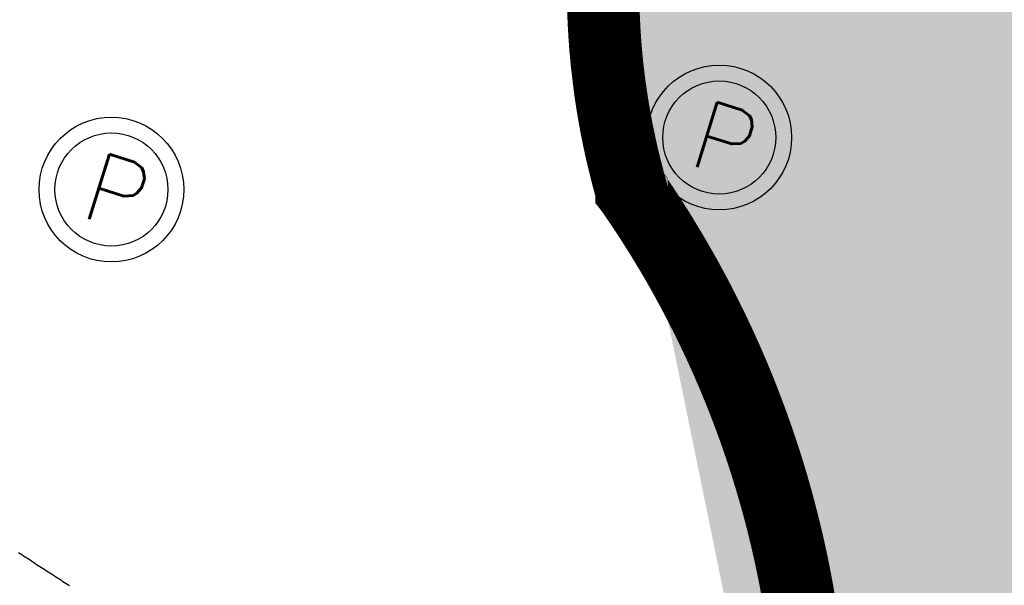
# Model space of a CAD drawing. Header units: feet. Extents: x 1609737 to 1611449, y 574802 to 575794.
# Tile 61 of 256: x 1610385.65 to 1610399.26, y 575034.77 to 575042.58. Entities that reach past the tile are written whole.
import ezdxf
from ezdxf.enums import TextEntityAlignment as Align

# ---------------------------------------------------------------- set-up
doc = ezdxf.new("R2010")
doc.units = ezdxf.units.FT
doc.header["$MEASUREMENT"] = 0
for name, color, linetype in [('C-GROUTED-BLDR-HTCH-SINGLE', 79, 'Continuous'), ('C-SHRUB-WELL', 4, 'Continuous'), ('C-THICKENED EDGE', 3, 'Continuous'), ('C-VOID FILLED RIPRAP', 23, 'Continuous')]:
    doc.layers.add(name, color=color, linetype=linetype)
doc.styles.add('SHR', font='SIMPLEX', dxfattribs={"height": 0.75})

# ---------------------------------------------------------------- blocks, each defined once
blk = doc.blocks.new('_SHRUBWELL')
at = {"layer": 'C-SHRUB-WELL', "linetype": 'ByBlock', "lineweight": -2}
for radius in [0.08, 0.0625]:
    blk.add_circle((0, 0), radius, dxfattribs=at)
at = {"layer": 'C-SHRUB-WELL', "linetype": 'ByBlock', "lineweight": -2, "style": 'SHR'}
blk.add_text('P', height=0.075, rotation=342.79, dxfattribs=at).set_placement((-0.0045, -0.0389), align=Align.CENTER)

msp = doc.modelspace()

# ---------------------------------------------------------------- hatches: boundary and pattern name
at = {"layer": 'C-GROUTED-BLDR-HTCH-SINGLE'}
h = msp.add_hatch(color=256, dxfattribs=at)
h.dxf.hatch_style = 1
edge = h.paths.add_edge_path()
edge.add_arc((1610346.799, 574967.663), 126.865, 71.28506, 88.50539, ccw=False)
edge.add_arc((1610346.827, 574966.86), 127.617, 65.85691, 71.41298, ccw=False)
edge.add_arc((1610404.742, 575080.043), 6.587, 150.2328, 192.3782)
edge.add_arc((1610384.063, 575073.568), 15.119, -18.6049, 19.5664, ccw=False)
edge.add_arc((1610416.514, 575060.923), 19.738, 156.6557, 184.9381)
edge.add_arc((1610380.29, 575056.02), 16.866, -23.4319, 10.9515, ccw=False)
edge.add_arc((1610404.15, 575043.2), 10.376, 143.9079, 198.3482)
edge.add_arc((1610383.351, 575032.355), 13.318, -11.5621, 34.6878, ccw=False)
edge.add_arc((1610414.663, 575075.983), 49.77, 248.4705, 307.5617)
edge.add_arc((1610475.454, 574997.392), 49.589, 68.4667, 127.8839, ccw=False)
edge.add_arc((1610541.153, 575168.451), 133.655, 249.18355, 262.0772)
edge.add_arc((1610538.62, 575053.36), 23.482, 169.6987, 227.4135, ccw=False)
edge.add_arc((1610504.767, 575062.537), 11.846, 335.1553, 392.3913)
edge.add_arc((1610525.66, 575075.034), 12.507, 155.5737, 209.4597, ccw=False)
edge.add_arc((1610505.764, 575085.634), 10.093, 327.4616, 366.1857)
edge.add_arc((1610550.371, 575153.682), 75.359, 242.69159, 274.29604)
edge.add_arc((1610562.194, 575081.493), 6.85, 198.0715, 205.5867, ccw=False)
edge.add_arc((1610561.882, 575081.391), 6.522, 145.8834, 198.0715, ccw=False)
edge.add_arc((1610554.685, 575086.267), 2.172, 325.8834, 440.5425)
edge.add_arc((1610556.009, 575094.221), 5.891, 222.783, 260.5425, ccw=False)
edge.add_arc((1610554.185, 575092.532), 3.405, 183.502, 222.783, ccw=False)
edge.add_arc((1610550.371, 575153.682), 61.359, 238.08154, 270.38774, ccw=False)
edge.add_arc((1610468.69, 574991.026), 121.042, 65.99633, 89.0576)
edge.add_line((1610470.681, 575112.052), (1610470.678, 575112.033))
edge.add_line((1610470.678, 575112.033), (1610468.828, 575112.068))
edge.add_arc((1610459.135, 575115.835), 10.399, 322.5816, 338.7618, ccw=False)
edge.add_arc((1610460.133, 575114.62), 8.876, 320.9584, 324.9012, ccw=False)
edge.add_arc((1610460.844, 575114.042), 7.959, 302.2811, 320.9584, ccw=False)
edge.add_arc((1610451.738, 575127.449), 24.163, 284.02, 303.5586, ccw=False)
edge.add_line((1610457.592, 575104.006), (1610457.595, 575103.92))
edge.add_line((1610457.595, 575103.92), (1610460.481, 575102.128))
edge.add_line((1610460.481, 575102.128), (1610461.388, 575099.146))
edge.add_line((1610461.388, 575099.146), (1610461.933, 575097.855))
edge.add_line((1610461.933, 575097.855), (1610458.963, 575097.625))
edge.add_arc((1610444.286, 575111.605), 20.269, 252.9107, 316.3928, ccw=False)
edge.add_arc((1610435.27, 575078.127), 14.432, 77.7576, 164.2463)
edge.add_line((1610421.38, 575082.045), (1610416.758, 575089.705))
edge.add_line((1610416.758, 575089.705), (1610416.405, 575088.573))
edge.add_line((1610416.405, 575088.573), (1610415.44, 575086.951))
edge.add_line((1610415.44, 575086.951), (1610414.124, 575085.598))
edge.add_line((1610414.124, 575085.598), (1610412.543, 575084.595))
edge.add_line((1610412.543, 575084.595), (1610410.774, 575083.983))
edge.add_line((1610410.774, 575083.983), (1610408.911, 575083.796))
edge.add_line((1610408.911, 575083.796), (1610407.586, 575083.927))
edge.add_line((1610407.586, 575083.927), (1610401.746, 575086.671))
edge.add_arc((1610345.586, 574961.091), 137.565, 65.90578, 85.80491)
edge.add_arc((1610353.002, 575098.638), 2.67, 275.9516, 352.479, ccw=False)
edge.add_arc((1610357.443, 575072.461), 23.887, 100.0404, 104.5996)
edge.add_arc((1610352.063, 575093.467), 2.204, 106.8897, 152.5094)

# ---------------------------------------------------------------- linework, layer by layer
msp.add_lwpolyline([(1610350.108, 575094.485, -0.07528), (1610387.505, 575087.82, -0.024248), (1610399.025, 575083.313, 0.185996), (1610398.309, 575078.631, -0.168111), (1610398.392, 575068.745, 0.124035), (1610396.849, 575059.224, -0.151162), (1610395.766, 575049.313, 0.242111), (1610394.302, 575039.934, -0.204588), (1610396.398, 575029.686, 0.263703), (1610445.003, 575036.531, -0.265226), (1610493.655, 575043.52, 0.056319), (1610522.73, 575036.071, -0.25729)], format="xyb", dxfattribs=at)
at = {"layer": 'C-THICKENED EDGE', "const_width": 1, "flags": 128}
msp.add_lwpolyline([(1610393.713, 575043.084), (1610393.713, 575043.075), (1610393.713, 575043.066), (1610393.713, 575043.057), (1610393.713, 575043.049), (1610393.713, 575043.04), (1610393.713, 575043.031), (1610393.713, 575043.022), (1610393.713, 575043.013), (1610393.713, 575043.005), (1610393.713, 575042.996), (1610393.713, 575042.987), (1610393.713, 575042.978), (1610393.713, 575042.97), (1610393.713, 575042.961), (1610393.713, 575042.952), (1610393.713, 575042.943), (1610393.713, 575042.934), (1610393.713, 575042.926), (1610393.714, 575042.917), (1610393.714, 575042.908), (1610393.714, 575042.899), (1610393.714, 575042.891), (1610393.714, 575042.882), (1610393.714, 575042.873), (1610393.714, 575042.864), (1610393.714, 575042.856), (1610393.715, 575042.847), (1610393.715, 575042.838), (1610393.715, 575042.829), (1610393.715, 575042.821), (1610393.715, 575042.812), (1610393.715, 575042.803), (1610393.716, 575042.794), (1610393.716, 575042.786), (1610393.716, 575042.777), (1610393.716, 575042.768), (1610393.716, 575042.759), (1610393.717, 575042.751), (1610393.717, 575042.742), (1610393.717, 575042.733), (1610393.717, 575042.724), (1610393.718, 575042.716), (1610393.718, 575042.707), (1610393.718, 575042.698), (1610393.719, 575042.689), (1610393.719, 575042.681), (1610393.719, 575042.672), (1610393.719, 575042.663), (1610393.72, 575042.654), (1610393.72, 575042.646), (1610393.72, 575042.637), (1610393.721, 575042.628), (1610393.721, 575042.619), (1610393.722, 575042.611), (1610393.722, 575042.602), (1610393.722, 575042.593), (1610393.723, 575042.584), (1610393.723, 575042.576), (1610393.723, 575042.567), (1610393.724, 575042.558), (1610393.724, 575042.549), (1610393.725, 575042.541), (1610393.725, 575042.532), (1610393.725, 575042.523), (1610393.726, 575042.515), (1610393.726, 575042.506), (1610393.727, 575042.497), (1610393.727, 575042.488), (1610393.728, 575042.48), (1610393.728, 575042.471), (1610393.729, 575042.462), (1610393.729, 575042.454), (1610393.73, 575042.445), (1610393.73, 575042.436), (1610393.731, 575042.427), (1610393.731, 575042.419), (1610393.732, 575042.41), (1610393.732, 575042.401), (1610393.733, 575042.393), (1610393.733, 575042.384), (1610393.734, 575042.375), (1610393.734, 575042.366), (1610393.735, 575042.358), (1610393.736, 575042.349), (1610393.736, 575042.34), (1610393.737, 575042.332), (1610393.737, 575042.323), (1610393.738, 575042.314), (1610393.739, 575042.306), (1610393.739, 575042.297), (1610393.74, 575042.288), (1610393.74, 575042.28), (1610393.741, 575042.271), (1610393.742, 575042.262), (1610393.742, 575042.253), (1610393.743, 575042.245), (1610393.744, 575042.236), (1610393.744, 575042.227), (1610393.745, 575042.219), (1610393.746, 575042.21), (1610393.747, 575042.201), (1610393.747, 575042.193), (1610393.748, 575042.184), (1610393.749, 575042.175), (1610393.749, 575042.167), (1610393.75, 575042.158), (1610393.751, 575042.149), (1610393.752, 575042.141), (1610393.752, 575042.132), (1610393.753, 575042.123), (1610393.754, 575042.115), (1610393.755, 575042.106), (1610393.756, 575042.097), (1610393.756, 575042.089), (1610393.757, 575042.08), (1610393.758, 575042.072), (1610393.759, 575042.063), (1610393.76, 575042.054), (1610393.76, 575042.046), (1610393.761, 575042.037), (1610393.762, 575042.028), (1610393.763, 575042.02), (1610393.764, 575042.011), (1610393.765, 575042.002), (1610393.766, 575041.994), (1610393.766, 575041.985), (1610393.767, 575041.976), (1610393.768, 575041.968), (1610393.769, 575041.959), (1610393.77, 575041.951), (1610393.771, 575041.942), (1610393.772, 575041.933), (1610393.773, 575041.925), (1610393.774, 575041.916), (1610393.775, 575041.907), (1610393.776, 575041.899), (1610393.777, 575041.89), (1610393.778, 575041.882), (1610393.779, 575041.873), (1610393.78, 575041.864), (1610393.781, 575041.856), (1610393.782, 575041.847), (1610393.783, 575041.839), (1610393.784, 575041.83), (1610393.785, 575041.821), (1610393.786, 575041.813), (1610393.787, 575041.804), (1610393.788, 575041.796), (1610393.789, 575041.787), (1610393.79, 575041.778), (1610393.791, 575041.77), (1610393.792, 575041.761), (1610393.793, 575041.753), (1610393.794, 575041.744), (1610393.795, 575041.736), (1610393.796, 575041.727), (1610393.797, 575041.718), (1610393.798, 575041.71), (1610393.8, 575041.701), (1610393.801, 575041.693), (1610393.802, 575041.684), (1610393.803, 575041.676), (1610393.804, 575041.667), (1610393.805, 575041.658), (1610393.806, 575041.65), (1610393.808, 575041.641), (1610393.809, 575041.633), (1610393.81, 575041.624), (1610393.811, 575041.616), (1610393.812, 575041.607), (1610393.814, 575041.599), (1610393.815, 575041.59), (1610393.816, 575041.582), (1610393.817, 575041.573), (1610393.818, 575041.564), (1610393.82, 575041.556), (1610393.821, 575041.547), (1610393.822, 575041.539), (1610393.823, 575041.53), (1610393.825, 575041.522), (1610393.826, 575041.513), (1610393.827, 575041.505), (1610393.829, 575041.496), (1610393.83, 575041.488), (1610393.831, 575041.479), (1610393.832, 575041.471), (1610393.834, 575041.462), (1610393.835, 575041.454), (1610393.836, 575041.445), (1610393.838, 575041.437), (1610393.839, 575041.428), (1610393.84, 575041.42), (1610393.842, 575041.411), (1610393.843, 575041.403), (1610393.845, 575041.394), (1610393.846, 575041.386), (1610393.847, 575041.377), (1610393.849, 575041.369), (1610393.85, 575041.36), (1610393.851, 575041.352), (1610393.853, 575041.343), (1610393.854, 575041.335), (1610393.856, 575041.326), (1610393.857, 575041.318), (1610393.859, 575041.309), (1610393.86, 575041.301), (1610393.862, 575041.293), (1610393.863, 575041.284), (1610393.864, 575041.276), (1610393.866, 575041.267), (1610393.867, 575041.259), (1610393.869, 575041.25), (1610393.87, 575041.242), (1610393.872, 575041.233), (1610393.873, 575041.225), (1610393.875, 575041.216), (1610393.876, 575041.208), (1610393.878, 575041.2), (1610393.88, 575041.191), (1610393.881, 575041.183), (1610393.883, 575041.174), (1610393.884, 575041.166), (1610393.886, 575041.157), (1610393.887, 575041.149), (1610393.889, 575041.141), (1610393.89, 575041.132), (1610393.892, 575041.124), (1610393.894, 575041.115), (1610393.895, 575041.107), (1610393.897, 575041.099), (1610393.898, 575041.09), (1610393.9, 575041.082), (1610393.902, 575041.073), (1610393.903, 575041.065), (1610393.905, 575041.057), (1610393.907, 575041.048), (1610393.908, 575041.04), (1610393.91, 575041.031), (1610393.912, 575041.023), (1610393.913, 575041.015), (1610393.915, 575041.006), (1610393.917, 575040.998), (1610393.918, 575040.99), (1610393.92, 575040.981), (1610393.922, 575040.973), (1610393.924, 575040.965), (1610393.925, 575040.956), (1610393.927, 575040.948), (1610393.929, 575040.939), (1610393.93, 575040.931), (1610393.932, 575040.923), (1610393.934, 575040.914), (1610393.936, 575040.906), (1610393.938, 575040.898), (1610393.939, 575040.889), (1610393.941, 575040.881), (1610393.943, 575040.873), (1610393.945, 575040.864), (1610393.947, 575040.856), (1610393.948, 575040.848), (1610393.95, 575040.839), (1610393.952, 575040.831), (1610393.954, 575040.823), (1610393.956, 575040.815), (1610393.957, 575040.806), (1610393.959, 575040.798), (1610393.961, 575040.79), (1610393.963, 575040.781), (1610393.965, 575040.773), (1610393.967, 575040.765), (1610393.969, 575040.756), (1610393.971, 575040.748), (1610393.972, 575040.74), (1610393.974, 575040.732), (1610393.976, 575040.723), (1610393.978, 575040.715), (1610393.98, 575040.707), (1610393.982, 575040.699), (1610393.984, 575040.69), (1610393.986, 575040.682), (1610393.988, 575040.674), (1610393.99, 575040.666), (1610393.992, 575040.657), (1610393.994, 575040.649), (1610393.996, 575040.641), (1610393.998, 575040.633), (1610394, 575040.624), (1610394.002, 575040.616), (1610394.004, 575040.608), (1610394.006, 575040.6), (1610394.008, 575040.591), (1610394.01, 575040.583), (1610394.012, 575040.575), (1610394.014, 575040.567), (1610394.016, 575040.558), (1610394.018, 575040.55), (1610394.02, 575040.542), (1610394.022, 575040.534), (1610394.024, 575040.526), (1610394.026, 575040.517), (1610394.028, 575040.509), (1610394.03, 575040.501), (1610394.032, 575040.493), (1610394.035, 575040.485), (1610394.037, 575040.476), (1610394.039, 575040.468), (1610394.041, 575040.46), (1610394.043, 575040.452), (1610394.045, 575040.444), (1610394.047, 575040.436), (1610394.049, 575040.427), (1610394.052, 575040.419), (1610394.054, 575040.411), (1610394.056, 575040.403), (1610394.058, 575040.395), (1610394.06, 575040.387), (1610394.062, 575040.379), (1610394.065, 575040.37), (1610394.067, 575040.362), (1610394.069, 575040.354), (1610394.071, 575040.346), (1610394.073, 575040.338), (1610394.076, 575040.33), (1610394.078, 575040.322), (1610394.08, 575040.314), (1610394.082, 575040.305), (1610394.085, 575040.297), (1610394.087, 575040.289), (1610394.089, 575040.281), (1610394.091, 575040.273), (1610394.094, 575040.265), (1610394.096, 575040.257), (1610394.098, 575040.249), (1610394.1, 575040.241), (1610394.103, 575040.233), (1610394.104, 575040.228), (1610394.104, 575040.226), (1610394.105, 575040.225), (1610394.105, 575040.225), (1610394.105, 575040.224), (1610394.112, 575040.215), (1610394.118, 575040.205), (1610394.125, 575040.196), (1610394.132, 575040.186), (1610394.138, 575040.176), (1610394.145, 575040.167), (1610394.152, 575040.157), (1610394.158, 575040.148), (1610394.165, 575040.138), (1610394.171, 575040.128), (1610394.178, 575040.119), (1610394.184, 575040.109), (1610394.191, 575040.099), (1610394.198, 575040.09), (1610394.204, 575040.08), (1610394.211, 575040.07), (1610394.217, 575040.061), (1610394.224, 575040.051), (1610394.23, 575040.041), (1610394.237, 575040.032), (1610394.243, 575040.022), (1610394.25, 575040.012), (1610394.256, 575040.002), (1610394.263, 575039.993), (1610394.269, 575039.983), (1610394.276, 575039.973), (1610394.282, 575039.963), (1610394.289, 575039.954), (1610394.295, 575039.944), (1610394.302, 575039.934), (1610394.308, 575039.924), (1610394.314, 575039.915), (1610394.321, 575039.905), (1610394.327, 575039.895), (1610394.334, 575039.885), (1610394.34, 575039.875), (1610394.346, 575039.865), (1610394.353, 575039.856), (1610394.359, 575039.846), (1610394.366, 575039.836), (1610394.372, 575039.826), (1610394.378, 575039.816), (1610394.385, 575039.806), (1610394.391, 575039.797), (1610394.397, 575039.787), (1610394.404, 575039.777), (1610394.41, 575039.767), (1610394.416, 575039.757), (1610394.423, 575039.747), (1610394.429, 575039.737), (1610394.435, 575039.727), (1610394.441, 575039.717), (1610394.448, 575039.707), (1610394.454, 575039.697), (1610394.46, 575039.687), (1610394.467, 575039.678), (1610394.473, 575039.668), (1610394.479, 575039.658), (1610394.485, 575039.648), (1610394.491, 575039.638), (1610394.498, 575039.628), (1610394.504, 575039.618), (1610394.51, 575039.608), (1610394.516, 575039.598), (1610394.523, 575039.588), (1610394.529, 575039.578), (1610394.535, 575039.568), (1610394.541, 575039.558), (1610394.547, 575039.548), (1610394.553, 575039.538), (1610394.559, 575039.527), (1610394.566, 575039.517), (1610394.572, 575039.507), (1610394.578, 575039.497), (1610394.584, 575039.487), (1610394.59, 575039.477), (1610394.596, 575039.467), (1610394.602, 575039.457), (1610394.608, 575039.447), (1610394.614, 575039.437), (1610394.62, 575039.427), (1610394.627, 575039.416), (1610394.633, 575039.406), (1610394.639, 575039.396), (1610394.645, 575039.386), (1610394.651, 575039.376), (1610394.657, 575039.366), (1610394.663, 575039.356), (1610394.669, 575039.345), (1610394.675, 575039.335), (1610394.681, 575039.325), (1610394.687, 575039.315), (1610394.693, 575039.305), (1610394.699, 575039.294), (1610394.705, 575039.284), (1610394.711, 575039.274), (1610394.717, 575039.264), (1610394.722, 575039.254), (1610394.728, 575039.243), (1610394.734, 575039.233), (1610394.74, 575039.223), (1610394.746, 575039.213), (1610394.752, 575039.202), (1610394.758, 575039.192), (1610394.764, 575039.182), (1610394.77, 575039.172), (1610394.776, 575039.161), (1610394.781, 575039.151), (1610394.787, 575039.141), (1610394.793, 575039.13), (1610394.799, 575039.12), (1610394.805, 575039.11), (1610394.811, 575039.099), (1610394.816, 575039.089), (1610394.822, 575039.079), (1610394.828, 575039.068), (1610394.834, 575039.058), (1610394.84, 575039.048), (1610394.845, 575039.037), (1610394.851, 575039.027), (1610394.857, 575039.017), (1610394.863, 575039.006), (1610394.868, 575038.996), (1610394.874, 575038.986), (1610394.88, 575038.975), (1610394.885, 575038.965), (1610394.891, 575038.954), (1610394.897, 575038.944), (1610394.903, 575038.934), (1610394.908, 575038.923), (1610394.914, 575038.913), (1610394.92, 575038.902), (1610394.925, 575038.892), (1610394.931, 575038.881), (1610394.937, 575038.871), (1610394.942, 575038.86), (1610394.948, 575038.85), (1610394.953, 575038.84), (1610394.959, 575038.829), (1610394.965, 575038.819), (1610394.97, 575038.808), (1610394.976, 575038.798), (1610394.981, 575038.787), (1610394.987, 575038.777), (1610394.992, 575038.766), (1610394.998, 575038.756), (1610395.004, 575038.745), (1610395.009, 575038.734), (1610395.015, 575038.724), (1610395.02, 575038.713), (1610395.026, 575038.703), (1610395.031, 575038.692), (1610395.037, 575038.682), (1610395.042, 575038.671), (1610395.048, 575038.661), (1610395.053, 575038.65), (1610395.059, 575038.639), (1610395.064, 575038.629), (1610395.069, 575038.618), (1610395.075, 575038.608), (1610395.08, 575038.597), (1610395.086, 575038.586), (1610395.091, 575038.576), (1610395.096, 575038.565), (1610395.102, 575038.555), (1610395.107, 575038.544), (1610395.113, 575038.533), (1610395.118, 575038.523), (1610395.123, 575038.512), (1610395.129, 575038.501), (1610395.134, 575038.491), (1610395.139, 575038.48), (1610395.145, 575038.469), (1610395.15, 575038.459), (1610395.155, 575038.448), (1610395.161, 575038.437), (1610395.166, 575038.427), (1610395.171, 575038.416), (1610395.176, 575038.405), (1610395.182, 575038.394), (1610395.187, 575038.384), (1610395.192, 575038.373), (1610395.197, 575038.362), (1610395.203, 575038.351), (1610395.208, 575038.341), (1610395.213, 575038.33), (1610395.218, 575038.319), (1610395.224, 575038.308), (1610395.229, 575038.298), (1610395.234, 575038.287), (1610395.239, 575038.276), (1610395.244, 575038.265), (1610395.249, 575038.255), (1610395.255, 575038.244), (1610395.26, 575038.233), (1610395.265, 575038.222), (1610395.27, 575038.211), (1610395.275, 575038.201), (1610395.28, 575038.19), (1610395.285, 575038.179), (1610395.29, 575038.168), (1610395.295, 575038.157), (1610395.3, 575038.146), (1610395.306, 575038.136), (1610395.311, 575038.125), (1610395.316, 575038.114), (1610395.321, 575038.103), (1610395.326, 575038.092), (1610395.331, 575038.081), (1610395.336, 575038.07), (1610395.341, 575038.06), (1610395.346, 575038.049), (1610395.351, 575038.038), (1610395.356, 575038.027), (1610395.361, 575038.016), (1610395.366, 575038.005), (1610395.37, 575037.994), (1610395.375, 575037.983), (1610395.38, 575037.972), (1610395.385, 575037.961), (1610395.39, 575037.95), (1610395.395, 575037.94), (1610395.4, 575037.929), (1610395.405, 575037.918), (1610395.41, 575037.907), (1610395.415, 575037.896), (1610395.419, 575037.885), (1610395.424, 575037.874), (1610395.429, 575037.863), (1610395.434, 575037.852), (1610395.439, 575037.841), (1610395.444, 575037.83), (1610395.448, 575037.819), (1610395.453, 575037.808), (1610395.458, 575037.797), (1610395.463, 575037.786), (1610395.467, 575037.775), (1610395.472, 575037.764), (1610395.477, 575037.753), (1610395.482, 575037.742), (1610395.486, 575037.731), (1610395.491, 575037.72), (1610395.496, 575037.709), (1610395.501, 575037.698), (1610395.505, 575037.687), (1610395.51, 575037.675), (1610395.515, 575037.664), (1610395.519, 575037.653), (1610395.524, 575037.642), (1610395.529, 575037.631), (1610395.533, 575037.62), (1610395.538, 575037.609), (1610395.542, 575037.598), (1610395.547, 575037.587), (1610395.552, 575037.576), (1610395.556, 575037.565), (1610395.561, 575037.553), (1610395.565, 575037.542), (1610395.57, 575037.531), (1610395.575, 575037.52), (1610395.579, 575037.509), (1610395.584, 575037.498), (1610395.588, 575037.487), (1610395.593, 575037.476), (1610395.597, 575037.464), (1610395.602, 575037.453), (1610395.606, 575037.442), (1610395.611, 575037.431), (1610395.615, 575037.42), (1610395.62, 575037.409), (1610395.624, 575037.397), (1610395.629, 575037.386), (1610395.633, 575037.375), (1610395.637, 575037.364), (1610395.642, 575037.353), (1610395.646, 575037.341), (1610395.651, 575037.33), (1610395.655, 575037.319), (1610395.659, 575037.308), (1610395.664, 575037.297), (1610395.668, 575037.285), (1610395.672, 575037.274), (1610395.677, 575037.263), (1610395.681, 575037.252), (1610395.685, 575037.24), (1610395.69, 575037.229), (1610395.694, 575037.218), (1610395.698, 575037.207), (1610395.703, 575037.195), (1610395.707, 575037.184), (1610395.711, 575037.173), (1610395.716, 575037.162), (1610395.72, 575037.15), (1610395.724, 575037.139), (1610395.728, 575037.128), (1610395.732, 575037.117), (1610395.737, 575037.105), (1610395.741, 575037.094), (1610395.745, 575037.083), (1610395.749, 575037.071), (1610395.753, 575037.06), (1610395.758, 575037.049), (1610395.762, 575037.037), (1610395.766, 575037.026), (1610395.77, 575037.015), (1610395.774, 575037.003), (1610395.778, 575036.992), (1610395.782, 575036.981), (1610395.786, 575036.969), (1610395.791, 575036.958), (1610395.795, 575036.947), (1610395.799, 575036.935), (1610395.803, 575036.924), (1610395.807, 575036.913), (1610395.811, 575036.901), (1610395.815, 575036.89), (1610395.819, 575036.878), (1610395.823, 575036.867), (1610395.827, 575036.856), (1610395.831, 575036.844), (1610395.835, 575036.833), (1610395.839, 575036.822), (1610395.843, 575036.81), (1610395.847, 575036.799), (1610395.851, 575036.787), (1610395.855, 575036.776), (1610395.859, 575036.764), (1610395.863, 575036.753), (1610395.866, 575036.742), (1610395.87, 575036.73), (1610395.874, 575036.719), (1610395.878, 575036.707), (1610395.882, 575036.696), (1610395.886, 575036.684), (1610395.89, 575036.673), (1610395.894, 575036.662), (1610395.897, 575036.65), (1610395.901, 575036.639), (1610395.905, 575036.627), (1610395.909, 575036.616), (1610395.913, 575036.604), (1610395.916, 575036.593), (1610395.92, 575036.581), (1610395.924, 575036.57), (1610395.928, 575036.558), (1610395.931, 575036.547), (1610395.935, 575036.535), (1610395.939, 575036.524), (1610395.943, 575036.512), (1610395.946, 575036.501), (1610395.95, 575036.489), (1610395.954, 575036.478), (1610395.957, 575036.466), (1610395.961, 575036.455), (1610395.965, 575036.443), (1610395.968, 575036.432), (1610395.972, 575036.42), (1610395.976, 575036.409), (1610395.979, 575036.397), (1610395.983, 575036.386), (1610395.986, 575036.374), (1610395.99, 575036.362), (1610395.994, 575036.351), (1610395.997, 575036.339), (1610396.001, 575036.328), (1610396.004, 575036.316), (1610396.008, 575036.305), (1610396.011, 575036.293), (1610396.015, 575036.282), (1610396.018, 575036.27), (1610396.022, 575036.258), (1610396.025, 575036.247), (1610396.029, 575036.235), (1610396.032, 575036.224), (1610396.036, 575036.212), (1610396.039, 575036.2), (1610396.043, 575036.189), (1610396.046, 575036.177), (1610396.05, 575036.166), (1610396.053, 575036.154), (1610396.056, 575036.142), (1610396.06, 575036.131), (1610396.063, 575036.119), (1610396.066, 575036.108), (1610396.07, 575036.096), (1610396.073, 575036.084), (1610396.077, 575036.073), (1610396.08, 575036.061), (1610396.083, 575036.049), (1610396.087, 575036.038), (1610396.09, 575036.026), (1610396.093, 575036.014), (1610396.096, 575036.003), (1610396.1, 575035.991), (1610396.103, 575035.98), (1610396.106, 575035.968), (1610396.109, 575035.956), (1610396.113, 575035.945), (1610396.116, 575035.933), (1610396.119, 575035.921), (1610396.122, 575035.91), (1610396.125, 575035.898), (1610396.129, 575035.886), (1610396.132, 575035.874), (1610396.135, 575035.863), (1610396.138, 575035.851), (1610396.141, 575035.839), (1610396.144, 575035.828), (1610396.148, 575035.816), (1610396.151, 575035.804), (1610396.154, 575035.793), (1610396.157, 575035.781), (1610396.16, 575035.769), (1610396.163, 575035.757), (1610396.166, 575035.746), (1610396.169, 575035.734), (1610396.172, 575035.722), (1610396.175, 575035.711), (1610396.178, 575035.699), (1610396.181, 575035.687), (1610396.184, 575035.675), (1610396.187, 575035.664), (1610396.19, 575035.652), (1610396.193, 575035.64), (1610396.196, 575035.628), (1610396.199, 575035.617), (1610396.202, 575035.605), (1610396.205, 575035.593), (1610396.208, 575035.581), (1610396.211, 575035.57), (1610396.214, 575035.558), (1610396.217, 575035.546), (1610396.22, 575035.534), (1610396.222, 575035.523), (1610396.225, 575035.511), (1610396.228, 575035.499), (1610396.231, 575035.487), (1610396.234, 575035.476), (1610396.237, 575035.464), (1610396.239, 575035.452), (1610396.242, 575035.44), (1610396.245, 575035.428), (1610396.248, 575035.417), (1610396.251, 575035.405), (1610396.253, 575035.393), (1610396.256, 575035.381), (1610396.259, 575035.369), (1610396.262, 575035.358), (1610396.264, 575035.346), (1610396.267, 575035.334), (1610396.27, 575035.322), (1610396.272, 575035.31), (1610396.275, 575035.299), (1610396.278, 575035.287), (1610396.28, 575035.275), (1610396.283, 575035.263), (1610396.286, 575035.251), (1610396.288, 575035.239), (1610396.291, 575035.228), (1610396.294, 575035.216), (1610396.296, 575035.204), (1610396.299, 575035.192), (1610396.301, 575035.18), (1610396.304, 575035.168), (1610396.306, 575035.157), (1610396.309, 575035.145), (1610396.312, 575035.133), (1610396.314, 575035.121), (1610396.317, 575035.109), (1610396.319, 575035.097), (1610396.322, 575035.085), (1610396.324, 575035.074), (1610396.327, 575035.062), (1610396.329, 575035.05), (1610396.331, 575035.038), (1610396.334, 575035.026), (1610396.336, 575035.014), (1610396.339, 575035.002), (1610396.341, 575034.991), (1610396.344, 575034.979), (1610396.346, 575034.967), (1610396.348, 575034.955), (1610396.351, 575034.943), (1610396.353, 575034.931), (1610396.355, 575034.919), (1610396.358, 575034.907), (1610396.36, 575034.896), (1610396.362, 575034.884), (1610396.365, 575034.872), (1610396.367, 575034.86), (1610396.369, 575034.848), (1610396.372, 575034.836), (1610396.374, 575034.824), (1610396.376, 575034.812), (1610396.378, 575034.8), (1610396.381, 575034.788), (1610396.383, 575034.777), (1610396.385, 575034.765), (1610396.387, 575034.753), (1610396.39, 575034.741), (1610396.392, 575034.729), (1610396.394, 575034.717), (1610396.396, 575034.705), (1610396.398, 575034.693), (1610396.4, 575034.681), (1610396.403, 575034.669), (1610396.405, 575034.657), (1610396.407, 575034.645), (1610396.409, 575034.634), (1610396.411, 575034.622), (1610396.413, 575034.61), (1610396.415, 575034.598), (1610396.417, 575034.586), (1610396.419, 575034.574), (1610396.421, 575034.562), (1610396.423, 575034.55), (1610396.425, 575034.538), (1610396.427, 575034.526), (1610396.429, 575034.514), (1610396.431, 575034.502), (1610396.433, 575034.49), (1610396.435, 575034.478), (1610396.437, 575034.466), (1610396.439, 575034.454), (1610396.441, 575034.443), (1610396.443, 575034.431), (1610396.445, 575034.419), (1610396.447, 575034.407), (1610396.449, 575034.395), (1610396.451, 575034.383), (1610396.453, 575034.371), (1610396.454, 575034.359), (1610396.456, 575034.347), (1610396.458, 575034.335), (1610396.46, 575034.323), (1610396.462, 575034.311), (1610396.464, 575034.299), (1610396.465, 575034.287), (1610396.467, 575034.275), (1610396.469, 575034.263)], dxfattribs=at)
at = {"layer": 'C-VOID FILLED RIPRAP', "linetype": 'Continuous'}
for points in [[(1610393.654, 575042.586), (1610393.654, 575042.578), (1610393.655, 575042.569), (1610393.655, 575042.56), (1610393.655, 575042.551), (1610393.655, 575042.543), (1610393.656, 575042.534), (1610393.656, 575042.525), (1610393.656, 575042.516), (1610393.657, 575042.508), (1610393.657, 575042.499), (1610393.657, 575042.49), (1610393.658, 575042.481), (1610393.658, 575042.473), (1610393.658, 575042.464), (1610393.659, 575042.455), (1610393.659, 575042.447), (1610393.66, 575042.438), (1610393.66, 575042.429), (1610393.66, 575042.42), (1610393.661, 575042.412), (1610393.661, 575042.403), (1610393.662, 575042.394), (1610393.662, 575042.385), (1610393.662, 575042.377), (1610393.663, 575042.368), (1610393.663, 575042.359), (1610393.664, 575042.351), (1610393.664, 575042.342), (1610393.665, 575042.333), (1610393.665, 575042.324), (1610393.666, 575042.316), (1610393.666, 575042.307), (1610393.667, 575042.298), (1610393.667, 575042.29), (1610393.668, 575042.281), (1610393.668, 575042.272), (1610393.669, 575042.263), (1610393.669, 575042.255), (1610393.67, 575042.246), (1610393.67, 575042.237), (1610393.671, 575042.229), (1610393.672, 575042.22), (1610393.672, 575042.211), (1610393.673, 575042.202), (1610393.673, 575042.194), (1610393.674, 575042.185), (1610393.675, 575042.176), (1610393.675, 575042.168), (1610393.676, 575042.159), (1610393.676, 575042.15), (1610393.677, 575042.142), (1610393.678, 575042.133), (1610393.678, 575042.124), (1610393.679, 575042.116), (1610393.68, 575042.107), (1610393.68, 575042.098), (1610393.681, 575042.09), (1610393.682, 575042.081), (1610393.682, 575042.072), (1610393.683, 575042.064), (1610393.684, 575042.055), (1610393.684, 575042.046), (1610393.685, 575042.038), (1610393.686, 575042.029), (1610393.687, 575042.02), (1610393.687, 575042.012), (1610393.688, 575042.003), (1610393.689, 575041.994), (1610393.69, 575041.986), (1610393.69, 575041.977), (1610393.691, 575041.968), (1610393.692, 575041.96), (1610393.693, 575041.951), (1610393.694, 575041.942), (1610393.694, 575041.934), (1610393.695, 575041.925), (1610393.696, 575041.916), (1610393.697, 575041.908), (1610393.698, 575041.899), (1610393.699, 575041.89), (1610393.699, 575041.882), (1610393.7, 575041.873), (1610393.701, 575041.864), (1610393.702, 575041.856), (1610393.703, 575041.847), (1610393.704, 575041.839), (1610393.705, 575041.83), (1610393.706, 575041.821), (1610393.707, 575041.813), (1610393.707, 575041.804), (1610393.708, 575041.795), (1610393.709, 575041.787), (1610393.71, 575041.778), (1610393.711, 575041.77), (1610393.712, 575041.761), (1610393.713, 575041.752), (1610393.714, 575041.744), (1610393.715, 575041.735), (1610393.716, 575041.727), (1610393.717, 575041.718), (1610393.718, 575041.709), (1610393.719, 575041.701), (1610393.72, 575041.692), (1610393.721, 575041.684), (1610393.722, 575041.675), (1610393.723, 575041.666), (1610393.724, 575041.658), (1610393.725, 575041.649), (1610393.726, 575041.641), (1610393.727, 575041.632), (1610393.728, 575041.623), (1610393.729, 575041.615), (1610393.731, 575041.606), (1610393.732, 575041.598), (1610393.733, 575041.589), (1610393.734, 575041.581), (1610393.735, 575041.572), (1610393.736, 575041.563), (1610393.737, 575041.555), (1610393.738, 575041.546), (1610393.739, 575041.538), (1610393.741, 575041.529), (1610393.742, 575041.521), (1610393.743, 575041.512), (1610393.744, 575041.503), (1610393.745, 575041.495), (1610393.746, 575041.486), (1610393.748, 575041.478), (1610393.749, 575041.469), (1610393.75, 575041.461), (1610393.751, 575041.452), (1610393.752, 575041.444), (1610393.754, 575041.435), (1610393.755, 575041.427), (1610393.756, 575041.418), (1610393.757, 575041.409), (1610393.759, 575041.401), (1610393.76, 575041.392), (1610393.761, 575041.384), (1610393.762, 575041.375), (1610393.764, 575041.367), (1610393.765, 575041.358), (1610393.766, 575041.35), (1610393.768, 575041.341), (1610393.769, 575041.333), (1610393.77, 575041.324), (1610393.772, 575041.316), (1610393.773, 575041.307), (1610393.774, 575041.299), (1610393.776, 575041.29), (1610393.777, 575041.282), (1610393.778, 575041.273), (1610393.78, 575041.265), (1610393.781, 575041.256), (1610393.782, 575041.248), (1610393.784, 575041.239), (1610393.785, 575041.231), (1610393.787, 575041.222), (1610393.788, 575041.214), (1610393.789, 575041.205), (1610393.791, 575041.197), (1610393.792, 575041.188), (1610393.794, 575041.18), (1610393.795, 575041.172), (1610393.797, 575041.163), (1610393.798, 575041.155), (1610393.8, 575041.146), (1610393.801, 575041.138), (1610393.802, 575041.129), (1610393.804, 575041.121), (1610393.805, 575041.112), (1610393.807, 575041.104), (1610393.808, 575041.095), (1610393.81, 575041.087), (1610393.811, 575041.079), (1610393.813, 575041.07), (1610393.814, 575041.062), (1610393.816, 575041.053), (1610393.818, 575041.045), (1610393.819, 575041.036), (1610393.821, 575041.028), (1610393.822, 575041.02), (1610393.824, 575041.011), (1610393.825, 575041.003), (1610393.827, 575040.994), (1610393.829, 575040.986), (1610393.83, 575040.978), (1610393.832, 575040.969), (1610393.833, 575040.961), (1610393.835, 575040.952), (1610393.837, 575040.944), (1610393.838, 575040.936), (1610393.84, 575040.927), (1610393.842, 575040.919), (1610393.843, 575040.91), (1610393.845, 575040.902), (1610393.847, 575040.894), (1610393.848, 575040.885), (1610393.85, 575040.877), (1610393.852, 575040.868), (1610393.853, 575040.86), (1610393.855, 575040.852), (1610393.857, 575040.843), (1610393.858, 575040.835), (1610393.86, 575040.827), (1610393.862, 575040.818), (1610393.864, 575040.81), (1610393.865, 575040.802), (1610393.867, 575040.793), (1610393.869, 575040.785), (1610393.871, 575040.777), (1610393.872, 575040.768), (1610393.874, 575040.76), (1610393.876, 575040.752), (1610393.878, 575040.743), (1610393.879, 575040.735), (1610393.881, 575040.727), (1610393.883, 575040.718), (1610393.885, 575040.71), (1610393.887, 575040.702), (1610393.888, 575040.693), (1610393.89, 575040.685), (1610393.892, 575040.677), (1610393.894, 575040.668), (1610393.896, 575040.66), (1610393.898, 575040.652), (1610393.9, 575040.643), (1610393.901, 575040.635), (1610393.903, 575040.627), (1610393.905, 575040.619), (1610393.907, 575040.61), (1610393.909, 575040.602), (1610393.911, 575040.594), (1610393.913, 575040.585), (1610393.915, 575040.577), (1610393.917, 575040.569), (1610393.919, 575040.561), (1610393.921, 575040.552), (1610393.922, 575040.544), (1610393.924, 575040.536), (1610393.926, 575040.528), (1610393.928, 575040.519), (1610393.93, 575040.511), (1610393.932, 575040.503), (1610393.934, 575040.495), (1610393.936, 575040.486), (1610393.938, 575040.478), (1610393.94, 575040.47), (1610393.942, 575040.462), (1610393.944, 575040.453), (1610393.946, 575040.445), (1610393.948, 575040.437), (1610393.95, 575040.429), (1610393.952, 575040.421), (1610393.954, 575040.412), (1610393.956, 575040.404), (1610393.959, 575040.396), (1610393.961, 575040.388), (1610393.963, 575040.38), (1610393.965, 575040.371), (1610393.967, 575040.363), (1610393.969, 575040.355), (1610393.971, 575040.347), (1610393.973, 575040.339), (1610393.975, 575040.33), (1610393.977, 575040.322), (1610393.98, 575040.314), (1610393.982, 575040.306), (1610393.984, 575040.298), (1610393.986, 575040.29), (1610393.988, 575040.281), (1610393.99, 575040.273), (1610393.992, 575040.265), (1610393.995, 575040.257), (1610393.997, 575040.249), (1610393.999, 575040.241), (1610394.001, 575040.233), (1610394.003, 575040.224), (1610394.005, 575040.216), (1610394.008, 575040.208), (1610394.01, 575040.2), (1610394.012, 575040.192), (1610394.014, 575040.184), (1610394.017, 575040.176), (1610394.019, 575040.168), (1610394.021, 575040.159), (1610394.023, 575040.151), (1610394.026, 575040.143), (1610394.028, 575040.135), (1610394.03, 575040.127), (1610394.032, 575040.119), (1610394.035, 575040.111), (1610394.037, 575040.103), (1610394.039, 575040.095), (1610394.04, 575040.091), (1610394.041, 575040.089), (1610394.041, 575040.088), (1610394.041, 575040.087), (1610394.042, 575040.086), (1610394.048, 575040.077), (1610394.055, 575040.067), (1610394.062, 575040.058), (1610394.068, 575040.048), (1610394.075, 575040.039), (1610394.081, 575040.029), (1610394.088, 575040.019), (1610394.095, 575040.01), (1610394.101, 575040), (1610394.108, 575039.99), (1610394.114, 575039.981), (1610394.121, 575039.971), (1610394.128, 575039.961), (1610394.134, 575039.952), (1610394.141, 575039.942), (1610394.147, 575039.932), (1610394.154, 575039.923), (1610394.16, 575039.913), (1610394.167, 575039.903), (1610394.173, 575039.894), (1610394.18, 575039.884), (1610394.186, 575039.874), (1610394.193, 575039.865), (1610394.199, 575039.855), (1610394.206, 575039.845), (1610394.212, 575039.835), (1610394.219, 575039.826), (1610394.225, 575039.816), (1610394.232, 575039.806), (1610394.238, 575039.796), (1610394.245, 575039.786), (1610394.251, 575039.777), (1610394.257, 575039.767), (1610394.264, 575039.757), (1610394.27, 575039.747), (1610394.277, 575039.737), (1610394.283, 575039.728), (1610394.289, 575039.718), (1610394.296, 575039.708), (1610394.302, 575039.698), (1610394.308, 575039.688), (1610394.315, 575039.678), (1610394.321, 575039.669), (1610394.328, 575039.659), (1610394.334, 575039.649), (1610394.34, 575039.639), (1610394.347, 575039.629), (1610394.353, 575039.619), (1610394.359, 575039.609), (1610394.365, 575039.599), (1610394.372, 575039.589), (1610394.378, 575039.579), (1610394.384, 575039.569), (1610394.391, 575039.56), (1610394.397, 575039.55), (1610394.403, 575039.54), (1610394.409, 575039.53), (1610394.416, 575039.52), (1610394.422, 575039.51), (1610394.428, 575039.5), (1610394.434, 575039.49), (1610394.44, 575039.48), (1610394.447, 575039.47), (1610394.453, 575039.46), (1610394.459, 575039.45), (1610394.465, 575039.44), (1610394.471, 575039.43), (1610394.478, 575039.42), (1610394.484, 575039.41), (1610394.49, 575039.4), (1610394.496, 575039.39), (1610394.502, 575039.38), (1610394.508, 575039.369), (1610394.514, 575039.359), (1610394.521, 575039.349), (1610394.527, 575039.339), (1610394.533, 575039.329), (1610394.539, 575039.319), (1610394.545, 575039.309), (1610394.551, 575039.299), (1610394.557, 575039.289), (1610394.563, 575039.279), (1610394.569, 575039.268), (1610394.575, 575039.258), (1610394.581, 575039.248), (1610394.587, 575039.238), (1610394.593, 575039.228), (1610394.599, 575039.218), (1610394.605, 575039.208), (1610394.611, 575039.197), (1610394.617, 575039.187), (1610394.623, 575039.177), (1610394.629, 575039.167), (1610394.635, 575039.157), (1610394.641, 575039.146), (1610394.647, 575039.136), (1610394.653, 575039.126), (1610394.659, 575039.116), (1610394.665, 575039.105), (1610394.671, 575039.095), (1610394.677, 575039.085), (1610394.683, 575039.075), (1610394.689, 575039.065), (1610394.694, 575039.054), (1610394.7, 575039.044), (1610394.706, 575039.034), (1610394.712, 575039.023), (1610394.718, 575039.013), (1610394.724, 575039.003), (1610394.73, 575038.993), (1610394.735, 575038.982), (1610394.741, 575038.972), (1610394.747, 575038.962), (1610394.753, 575038.951), (1610394.759, 575038.941), (1610394.764, 575038.931), (1610394.77, 575038.92), (1610394.776, 575038.91), (1610394.782, 575038.9), (1610394.788, 575038.889), (1610394.793, 575038.879), (1610394.799, 575038.868), (1610394.805, 575038.858), (1610394.811, 575038.848), (1610394.816, 575038.837), (1610394.822, 575038.827), (1610394.828, 575038.816), (1610394.833, 575038.806), (1610394.839, 575038.796), (1610394.845, 575038.785), (1610394.85, 575038.775), (1610394.856, 575038.764), (1610394.862, 575038.754), (1610394.867, 575038.743), (1610394.873, 575038.733), (1610394.879, 575038.723), (1610394.884, 575038.712), (1610394.89, 575038.702), (1610394.896, 575038.691), (1610394.901, 575038.681), (1610394.907, 575038.67), (1610394.912, 575038.66), (1610394.918, 575038.649), (1610394.923, 575038.639), (1610394.929, 575038.628), (1610394.935, 575038.618), (1610394.94, 575038.607), (1610394.946, 575038.597), (1610394.951, 575038.586), (1610394.957, 575038.575), (1610394.962, 575038.565), (1610394.968, 575038.554), (1610394.973, 575038.544), (1610394.979, 575038.533), (1610394.984, 575038.523), (1610394.99, 575038.512), (1610394.995, 575038.502), (1610395, 575038.491), (1610395.006, 575038.48), (1610395.011, 575038.47), (1610395.017, 575038.459), (1610395.022, 575038.449), (1610395.028, 575038.438), (1610395.033, 575038.427), (1610395.038, 575038.417), (1610395.044, 575038.406), (1610395.049, 575038.395), (1610395.055, 575038.385), (1610395.06, 575038.374), (1610395.065, 575038.363), (1610395.071, 575038.353), (1610395.076, 575038.342), (1610395.081, 575038.331), (1610395.087, 575038.321), (1610395.092, 575038.31), (1610395.097, 575038.299), (1610395.102, 575038.289), (1610395.108, 575038.278), (1610395.113, 575038.267), (1610395.118, 575038.257), (1610395.124, 575038.246), (1610395.129, 575038.235), (1610395.134, 575038.224), (1610395.139, 575038.214), (1610395.144, 575038.203), (1610395.15, 575038.192), (1610395.155, 575038.181), (1610395.16, 575038.171), (1610395.165, 575038.16), (1610395.17, 575038.149), (1610395.176, 575038.138), (1610395.181, 575038.128), (1610395.186, 575038.117), (1610395.191, 575038.106), (1610395.196, 575038.095), (1610395.201, 575038.084), (1610395.206, 575038.074), (1610395.212, 575038.063), (1610395.217, 575038.052), (1610395.222, 575038.041), (1610395.227, 575038.03), (1610395.232, 575038.019), (1610395.237, 575038.009), (1610395.242, 575037.998), (1610395.247, 575037.987), (1610395.252, 575037.976), (1610395.257, 575037.965), (1610395.262, 575037.954), (1610395.267, 575037.943), (1610395.272, 575037.933), (1610395.277, 575037.922), (1610395.282, 575037.911), (1610395.287, 575037.9), (1610395.292, 575037.889), (1610395.297, 575037.878), (1610395.302, 575037.867), (1610395.307, 575037.856), (1610395.312, 575037.845), (1610395.317, 575037.834), (1610395.322, 575037.823), (1610395.327, 575037.813), (1610395.332, 575037.802), (1610395.336, 575037.791), (1610395.341, 575037.78), (1610395.346, 575037.769), (1610395.351, 575037.758), (1610395.356, 575037.747), (1610395.361, 575037.736), (1610395.366, 575037.725), (1610395.37, 575037.714), (1610395.375, 575037.703), (1610395.38, 575037.692), (1610395.385, 575037.681), (1610395.39, 575037.67), (1610395.394, 575037.659), (1610395.399, 575037.648), (1610395.404, 575037.637), (1610395.409, 575037.626), (1610395.414, 575037.615), (1610395.418, 575037.604), (1610395.423, 575037.593), (1610395.428, 575037.582), (1610395.432, 575037.571), (1610395.437, 575037.56), (1610395.442, 575037.549), (1610395.446, 575037.538), (1610395.451, 575037.526), (1610395.456, 575037.515), (1610395.46, 575037.504), (1610395.465, 575037.493), (1610395.47, 575037.482), (1610395.474, 575037.471), (1610395.479, 575037.46), (1610395.484, 575037.449), (1610395.488, 575037.438), (1610395.493, 575037.427), (1610395.497, 575037.416), (1610395.502, 575037.404), (1610395.507, 575037.393), (1610395.511, 575037.382), (1610395.516, 575037.371), (1610395.52, 575037.36), (1610395.525, 575037.349), (1610395.529, 575037.338), (1610395.534, 575037.327), (1610395.538, 575037.315), (1610395.543, 575037.304), (1610395.547, 575037.293), (1610395.552, 575037.282), (1610395.556, 575037.271), (1610395.561, 575037.26), (1610395.565, 575037.248), (1610395.57, 575037.237), (1610395.574, 575037.226), (1610395.578, 575037.215), (1610395.583, 575037.204), (1610395.587, 575037.192), (1610395.592, 575037.181), (1610395.596, 575037.17), (1610395.6, 575037.159), (1610395.605, 575037.147), (1610395.609, 575037.136), (1610395.613, 575037.125), (1610395.618, 575037.114), (1610395.622, 575037.103), (1610395.626, 575037.091), (1610395.631, 575037.08), (1610395.635, 575037.069), (1610395.639, 575037.058), (1610395.644, 575037.046), (1610395.648, 575037.035), (1610395.652, 575037.024), (1610395.656, 575037.012), (1610395.661, 575037.001), (1610395.665, 575036.99), (1610395.669, 575036.979), (1610395.673, 575036.967), (1610395.677, 575036.956), (1610395.682, 575036.945), (1610395.686, 575036.933), (1610395.69, 575036.922), (1610395.694, 575036.911), (1610395.698, 575036.899), (1610395.702, 575036.888), (1610395.707, 575036.877), (1610395.711, 575036.865), (1610395.715, 575036.854), (1610395.719, 575036.843), (1610395.723, 575036.831), (1610395.727, 575036.82), (1610395.731, 575036.809), (1610395.735, 575036.797), (1610395.739, 575036.786), (1610395.743, 575036.775), (1610395.747, 575036.763), (1610395.751, 575036.752), (1610395.755, 575036.741), (1610395.759, 575036.729), (1610395.763, 575036.718), (1610395.767, 575036.706), (1610395.771, 575036.695), (1610395.775, 575036.684), (1610395.779, 575036.672), (1610395.783, 575036.661), (1610395.787, 575036.649), (1610395.791, 575036.638), (1610395.795, 575036.627), (1610395.799, 575036.615), (1610395.803, 575036.604), (1610395.807, 575036.592), (1610395.811, 575036.581), (1610395.815, 575036.569), (1610395.819, 575036.558), (1610395.822, 575036.547), (1610395.826, 575036.535), (1610395.83, 575036.524), (1610395.834, 575036.512), (1610395.838, 575036.501), (1610395.842, 575036.489), (1610395.845, 575036.478), (1610395.849, 575036.466), (1610395.853, 575036.455), (1610395.857, 575036.443), (1610395.86, 575036.432), (1610395.864, 575036.42), (1610395.868, 575036.409), (1610395.872, 575036.397), (1610395.875, 575036.386), (1610395.879, 575036.374), (1610395.883, 575036.363), (1610395.887, 575036.351), (1610395.89, 575036.34), (1610395.894, 575036.328), (1610395.898, 575036.317), (1610395.901, 575036.305), (1610395.905, 575036.294), (1610395.909, 575036.282), (1610395.912, 575036.271), (1610395.916, 575036.259), (1610395.919, 575036.248), (1610395.923, 575036.236), (1610395.927, 575036.225), (1610395.93, 575036.213), (1610395.934, 575036.201), (1610395.937, 575036.19), (1610395.941, 575036.178), (1610395.944, 575036.167), (1610395.948, 575036.155), (1610395.951, 575036.144), (1610395.955, 575036.132), (1610395.958, 575036.12), (1610395.962, 575036.109), (1610395.965, 575036.097), (1610395.969, 575036.086), (1610395.972, 575036.074), (1610395.976, 575036.063), (1610395.979, 575036.051), (1610395.983, 575036.039), (1610395.986, 575036.028), (1610395.989, 575036.016), (1610395.993, 575036.005), (1610395.996, 575035.993), (1610396, 575035.981), (1610396.003, 575035.97), (1610396.006, 575035.958), (1610396.01, 575035.946), (1610396.013, 575035.935), (1610396.016, 575035.923), (1610396.02, 575035.912), (1610396.023, 575035.9), (1610396.026, 575035.888), (1610396.03, 575035.877), (1610396.033, 575035.865), (1610396.036, 575035.853), (1610396.039, 575035.842), (1610396.043, 575035.83), (1610396.046, 575035.818), (1610396.049, 575035.807), (1610396.052, 575035.795), (1610396.056, 575035.783), (1610396.059, 575035.772), (1610396.062, 575035.76), (1610396.065, 575035.748), (1610396.068, 575035.737), (1610396.072, 575035.725), (1610396.075, 575035.713), (1610396.078, 575035.701), (1610396.081, 575035.69), (1610396.084, 575035.678), (1610396.087, 575035.666), (1610396.09, 575035.655), (1610396.093, 575035.643), (1610396.096, 575035.631), (1610396.1, 575035.62), (1610396.103, 575035.608), (1610396.106, 575035.596), (1610396.109, 575035.584), (1610396.112, 575035.573), (1610396.115, 575035.561), (1610396.118, 575035.549), (1610396.121, 575035.537), (1610396.124, 575035.526), (1610396.127, 575035.514), (1610396.13, 575035.502), (1610396.133, 575035.491), (1610396.136, 575035.479), (1610396.139, 575035.467), (1610396.142, 575035.455), (1610396.144, 575035.444), (1610396.147, 575035.432), (1610396.15, 575035.42), (1610396.153, 575035.408), (1610396.156, 575035.396), (1610396.159, 575035.385), (1610396.162, 575035.373), (1610396.165, 575035.361), (1610396.167, 575035.349), (1610396.17, 575035.338), (1610396.173, 575035.326), (1610396.176, 575035.314), (1610396.179, 575035.302), (1610396.182, 575035.29), (1610396.184, 575035.279), (1610396.187, 575035.267), (1610396.19, 575035.255), (1610396.193, 575035.243), (1610396.195, 575035.232), (1610396.198, 575035.22), (1610396.201, 575035.208), (1610396.204, 575035.196), (1610396.206, 575035.184), (1610396.209, 575035.172), (1610396.212, 575035.161), (1610396.214, 575035.149), (1610396.217, 575035.137), (1610396.22, 575035.125), (1610396.222, 575035.113), (1610396.225, 575035.102), (1610396.227, 575035.09), (1610396.23, 575035.078), (1610396.233, 575035.066), (1610396.235, 575035.054), (1610396.238, 575035.042), (1610396.24, 575035.031), (1610396.243, 575035.019), (1610396.246, 575035.007), (1610396.248, 575034.995), (1610396.251, 575034.983), (1610396.253, 575034.971), (1610396.256, 575034.959), (1610396.258, 575034.948), (1610396.261, 575034.936), (1610396.263, 575034.924), (1610396.266, 575034.912), (1610396.268, 575034.9), (1610396.27, 575034.888), (1610396.273, 575034.876), (1610396.275, 575034.865), (1610396.278, 575034.853), (1610396.28, 575034.841), (1610396.282, 575034.829), (1610396.285, 575034.817), (1610396.287, 575034.805), (1610396.29, 575034.793), (1610396.292, 575034.781), (1610396.294, 575034.77)], [(1610386.34, 575034.762), (1610386.317, 575034.776), (1610386.294, 575034.791), (1610386.271, 575034.805), (1610386.249, 575034.82), (1610386.226, 575034.835), (1610386.203, 575034.849), (1610386.18, 575034.864), (1610386.157, 575034.879), (1610386.135, 575034.893), (1610386.112, 575034.908), (1610386.089, 575034.923), (1610386.067, 575034.937), (1610386.044, 575034.952), (1610386.021, 575034.967), (1610385.998, 575034.982), (1610385.976, 575034.996), (1610385.953, 575035.011), (1610385.93, 575035.026), (1610385.908, 575035.041), (1610385.885, 575035.055), (1610385.862, 575035.07), (1610385.84, 575035.085), (1610385.817, 575035.1), (1610385.794, 575035.115), (1610385.772, 575035.13), (1610385.749, 575035.144), (1610385.726, 575035.159), (1610385.704, 575035.174), (1610385.681, 575035.189), (1610385.658, 575035.204), (1610385.636, 575035.219)]]:
    msp.add_lwpolyline(points, dxfattribs=at)

# ---------------------------------------------------------------- block references
at = {"layer": 'C-SHRUB-WELL', "xscale": 12.50000000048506, "yscale": 12.50000000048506, "zscale": 1.041666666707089}
for p in [(1610395.319, 575040.956), (1610386.918, 575040.237)]:
    msp.add_blockref('_SHRUBWELL', p, dxfattribs=at)

doc.saveas('drawing.dxf')
